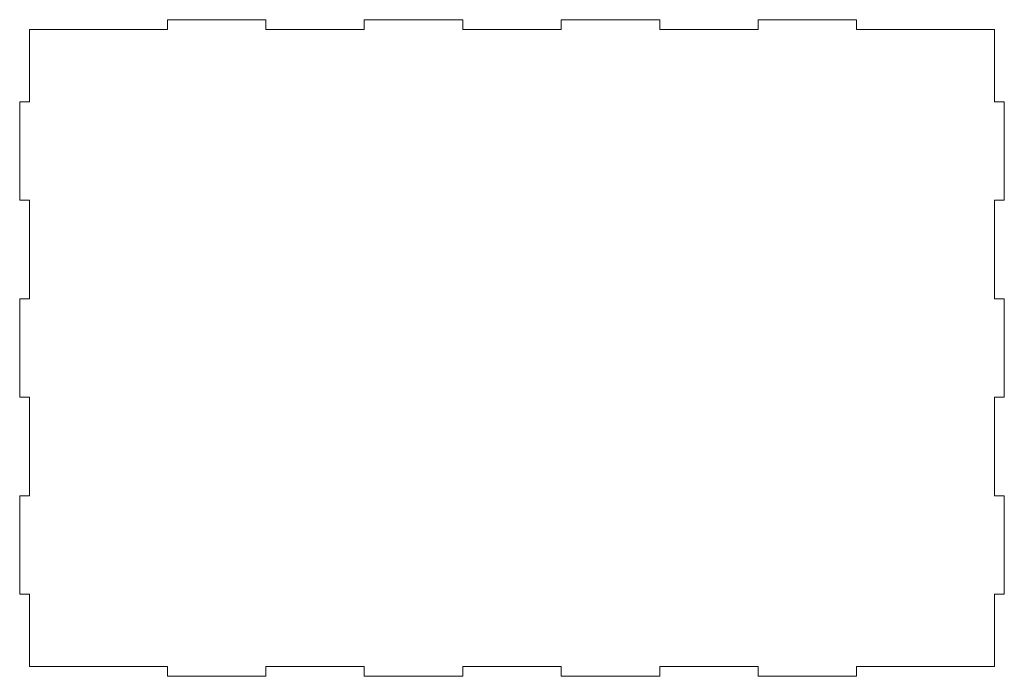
# Model space of a CAD drawing. Header units: millimetres. Extents: x -402 to 376, y -181 to 231.
# Tile 3 of 23: x -402 to -177, y 81 to 231. Entities that reach past the tile are written whole.
import ezdxf

# ---------------------------------------------------------------- set-up
doc = ezdxf.new("R2010")
doc.units = ezdxf.units.MM
doc.header["$MEASUREMENT"] = 0
doc.layers.add('Layer 1', color=7, linetype='Continuous')

msp = doc.modelspace()

# ---------------------------------------------------------------- linework, layer by layer
at = {"layer": 'Layer 1', "lineweight": 15}
msp.add_open_spline([(-399.3219, 229.0719), (-399.3219, 229.0719), (-367.8214, 229.0719), (-367.8214, 229.0719), (-367.8214, 229.0719), (-367.8214, 229.0719), (-367.8214, 231.3223), (-367.8214, 231.3223), (-367.8214, 231.3223), (-367.8214, 231.3223), (-345.3219, 231.3223), (-345.3219, 231.3223), (-345.3219, 231.3223), (-345.3219, 231.3223), (-345.3219, 229.0719), (-345.3219, 229.0719), (-345.3219, 229.0719), (-345.3219, 229.0719), (-322.8214, 229.0719), (-322.8214, 229.0719), (-322.8214, 229.0719), (-322.8214, 229.0719), (-322.8214, 231.3223), (-322.8214, 231.3223), (-322.8214, 231.3223), (-322.8214, 231.3223), (-300.3209, 231.3223), (-300.3209, 231.3223), (-300.3209, 231.3223), (-300.3209, 231.3223), (-300.3209, 229.0719), (-300.3209, 229.0719), (-300.3209, 229.0719), (-300.3209, 229.0719), (-277.8217, 229.0719), (-277.8217, 229.0719), (-277.8217, 229.0719), (-277.8217, 229.0719), (-277.8217, 231.3223), (-277.8217, 231.3223), (-277.8217, 231.3223), (-277.8217, 231.3223), (-255.3209, 231.3223), (-255.3209, 231.3223), (-255.3209, 231.3223), (-255.3209, 231.3223), (-255.3209, 229.0719), (-255.3209, 229.0719), (-255.3209, 229.0719), (-255.3209, 229.0719), (-232.8219, 229.0719), (-232.8219, 229.0719), (-232.8219, 229.0719), (-232.8219, 229.0719), (-232.8219, 231.3223), (-232.8219, 231.3223), (-232.8219, 231.3223), (-232.8219, 231.3223), (-210.3213, 231.3223), (-210.3213, 231.3223), (-210.3213, 231.3223), (-210.3213, 231.3223), (-210.3213, 229.0719), (-210.3213, 229.0719), (-210.3213, 229.0719), (-210.3213, 229.0719), (-178.8222, 229.0719), (-178.8222, 229.0719), (-178.8222, 229.0719), (-178.8222, 229.0719), (-178.8222, 212.5729), (-178.8222, 212.5729), (-178.8222, 212.5729), (-178.8222, 212.5729), (-176.5718, 212.5729), (-176.5718, 212.5729), (-176.5718, 212.5729), (-176.5718, 212.5729), (-176.5718, 190.0724), (-176.5718, 190.0724), (-176.5718, 190.0724), (-176.5718, 190.0724), (-178.8222, 190.0724), (-178.8222, 190.0724), (-178.8222, 190.0724), (-178.8222, 190.0724), (-178.8222, 167.5729), (-178.8222, 167.5729), (-178.8222, 167.5729), (-178.8222, 167.5729), (-176.5718, 167.5729), (-176.5718, 167.5729), (-176.5718, 167.5729), (-176.5718, 167.5729), (-176.5718, 145.0724), (-176.5718, 145.0724), (-176.5718, 145.0724), (-176.5718, 145.0724), (-178.8222, 145.0724), (-178.8222, 145.0724), (-178.8222, 145.0724), (-178.8222, 145.0724), (-178.8222, 122.5733), (-178.8222, 122.5733), (-178.8222, 122.5733), (-178.8222, 122.5733), (-176.5718, 122.5733), (-176.5718, 122.5733), (-176.5718, 122.5733), (-176.5718, 122.5733), (-176.5718, 100.0724), (-176.5718, 100.0724), (-176.5718, 100.0724), (-176.5718, 100.0724), (-178.8222, 100.0724), (-178.8222, 100.0724), (-178.8222, 100.0724), (-178.8222, 100.0724), (-178.8222, 83.5719), (-178.8222, 83.5719), (-178.8222, 83.5719), (-178.8222, 83.5719), (-210.3213, 83.5719), (-210.3213, 83.5719), (-210.3213, 83.5719), (-210.3213, 83.5719), (-210.3213, 81.323), (-210.3213, 81.323), (-210.3213, 81.323), (-210.3213, 81.323), (-232.8219, 81.323), (-232.8219, 81.323), (-232.8219, 81.323), (-232.8219, 81.323), (-232.8219, 83.5719), (-232.8219, 83.5719), (-232.8219, 83.5719), (-232.8219, 83.5719), (-255.3209, 83.5719), (-255.3209, 83.5719), (-255.3209, 83.5719), (-255.3209, 83.5719), (-255.3209, 81.323), (-255.3209, 81.323), (-255.3209, 81.323), (-255.3209, 81.323), (-277.8217, 81.323), (-277.8217, 81.323), (-277.8217, 81.323), (-277.8217, 81.323), (-277.8217, 83.5719), (-277.8217, 83.5719), (-277.8217, 83.5719), (-277.8217, 83.5719), (-300.3209, 83.5719), (-300.3209, 83.5719), (-300.3209, 83.5719), (-300.3209, 83.5719), (-300.3209, 81.323), (-300.3209, 81.323), (-300.3209, 81.323), (-300.3209, 81.323), (-322.8214, 81.323), (-322.8214, 81.323), (-322.8214, 81.323), (-322.8214, 81.323), (-322.8214, 83.5719), (-322.8214, 83.5719), (-322.8214, 83.5719), (-322.8214, 83.5719), (-345.3219, 83.5719), (-345.3219, 83.5719), (-345.3219, 83.5719), (-345.3219, 83.5719), (-345.3219, 81.323), (-345.3219, 81.323), (-345.3219, 81.323), (-345.3219, 81.323), (-367.8214, 81.323), (-367.8214, 81.323), (-367.8214, 81.323), (-367.8214, 81.323), (-367.8214, 83.5719), (-367.8214, 83.5719), (-367.8214, 83.5719), (-367.8214, 83.5719), (-399.3219, 83.5719), (-399.3219, 83.5719), (-399.3219, 83.5719), (-399.3219, 83.5719), (-399.3219, 100.0724), (-399.3219, 100.0724), (-399.3219, 100.0724), (-399.3219, 100.0724), (-401.5709, 100.0724), (-401.5709, 100.0724), (-401.5709, 100.0724), (-401.5709, 100.0724), (-401.5709, 122.5733), (-401.5709, 122.5733), (-401.5709, 122.5733), (-401.5709, 122.5733), (-399.3219, 122.5733), (-399.3219, 122.5733), (-399.3219, 122.5733), (-399.3219, 122.5733), (-399.3219, 145.0724), (-399.3219, 145.0724), (-399.3219, 145.0724), (-399.3219, 145.0724), (-401.5709, 145.0724), (-401.5709, 145.0724), (-401.5709, 145.0724), (-401.5709, 145.0724), (-401.5709, 167.5729), (-401.5709, 167.5729), (-401.5709, 167.5729), (-401.5709, 167.5729), (-399.3219, 167.5729), (-399.3219, 167.5729), (-399.3219, 167.5729), (-399.3219, 167.5729), (-399.3219, 190.0724), (-399.3219, 190.0724), (-399.3219, 190.0724), (-399.3219, 190.0724), (-401.5709, 190.0724), (-401.5709, 190.0724), (-401.5709, 190.0724), (-401.5709, 190.0724), (-401.5709, 212.5729), (-401.5709, 212.5729), (-401.5709, 212.5729), (-401.5709, 212.5729), (-399.3219, 212.5729), (-399.3219, 212.5729), (-399.3219, 212.5729), (-399.3219, 212.5729), (-399.3219, 229.0719), (-399.3219, 229.0719)], degree=3, knots=[0, 0, 0, 0, 0.01639344, 0.01639344, 0.01639344, 0.01639344, 0.03278689, 0.03278689, 0.03278689, 0.03278689, 0.04918033, 0.04918033, 0.04918033, 0.04918033, 0.06557377, 0.06557377, 0.06557377, 0.06557377, 0.08196721, 0.08196721, 0.08196721, 0.08196721, 0.09836066, 0.09836066, 0.09836066, 0.09836066, 0.1147541, 0.1147541, 0.1147541, 0.1147541, 0.13114754, 0.13114754, 0.13114754, 0.13114754, 0.14754098, 0.14754098, 0.14754098, 0.14754098, 0.16393443, 0.16393443, 0.16393443, 0.16393443, 0.18032787, 0.18032787, 0.18032787, 0.18032787, 0.19672131, 0.19672131, 0.19672131, 0.19672131, 0.21311475, 0.21311475, 0.21311475, 0.21311475, 0.2295082, 0.2295082, 0.2295082, 0.2295082, 0.24590164, 0.24590164, 0.24590164, 0.24590164, 0.26229508, 0.26229508, 0.26229508, 0.26229508, 0.27868852, 0.27868852, 0.27868852, 0.27868852, 0.29508197, 0.29508197, 0.29508197, 0.29508197, 0.31147541, 0.31147541, 0.31147541, 0.31147541, 0.32786885, 0.32786885, 0.32786885, 0.32786885, 0.3442623, 0.3442623, 0.3442623, 0.3442623, 0.36065574, 0.36065574, 0.36065574, 0.36065574, 0.37704918, 0.37704918, 0.37704918, 0.37704918, 0.39344262, 0.39344262, 0.39344262, 0.39344262, 0.40983607, 0.40983607, 0.40983607, 0.40983607, 0.42622951, 0.42622951, 0.42622951, 0.42622951, 0.44262295, 0.44262295, 0.44262295, 0.44262295, 0.45901639, 0.45901639, 0.45901639, 0.45901639, 0.47540984, 0.47540984, 0.47540984, 0.47540984, 0.49180328, 0.49180328, 0.49180328, 0.49180328, 0.50819672, 0.50819672, 0.50819672, 0.50819672, 0.52459016, 0.52459016, 0.52459016, 0.52459016, 0.54098361, 0.54098361, 0.54098361, 0.54098361, 0.55737705, 0.55737705, 0.55737705, 0.55737705, 0.57377049, 0.57377049, 0.57377049, 0.57377049, 0.59016393, 0.59016393, 0.59016393, 0.59016393, 0.60655738, 0.60655738, 0.60655738, 0.60655738, 0.62295082, 0.62295082, 0.62295082, 0.62295082, 0.63934426, 0.63934426, 0.63934426, 0.63934426, 0.6557377, 0.6557377, 0.6557377, 0.6557377, 0.67213115, 0.67213115, 0.67213115, 0.67213115, 0.68852459, 0.68852459, 0.68852459, 0.68852459, 0.70491803, 0.70491803, 0.70491803, 0.70491803, 0.72131148, 0.72131148, 0.72131148, 0.72131148, 0.73770492, 0.73770492, 0.73770492, 0.73770492, 0.75409836, 0.75409836, 0.75409836, 0.75409836, 0.7704918, 0.7704918, 0.7704918, 0.7704918, 0.78688525, 0.78688525, 0.78688525, 0.78688525, 0.80327869, 0.80327869, 0.80327869, 0.80327869, 0.81967213, 0.81967213, 0.81967213, 0.81967213, 0.83606557, 0.83606557, 0.83606557, 0.83606557, 0.85245902, 0.85245902, 0.85245902, 0.85245902, 0.86885246, 0.86885246, 0.86885246, 0.86885246, 0.8852459, 0.8852459, 0.8852459, 0.8852459, 0.90163934, 0.90163934, 0.90163934, 0.90163934, 0.91803279, 0.91803279, 0.91803279, 0.91803279, 0.93442623, 0.93442623, 0.93442623, 0.93442623, 0.95081967, 0.95081967, 0.95081967, 0.95081967, 0.96721311, 0.96721311, 0.96721311, 0.96721311, 1, 1, 1, 1], dxfattribs=at)

doc.saveas('drawing.dxf')
